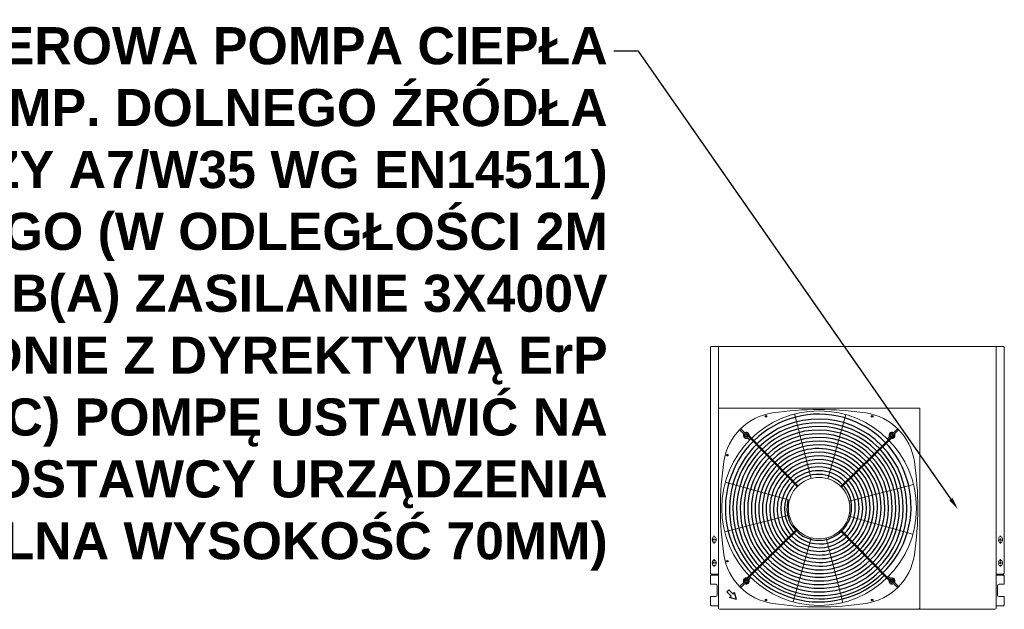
# Model space of a CAD drawing. Header units: millimetres. Extents: x -6697 to 21546, y -3389 to 18959.
# Tile 116 of 153: x 2631 to 2949, y 12874 to 13064. Entities that reach past the tile are written whole.
import ezdxf
from ezdxf import colors
from ezdxf.entities.mleader import LeaderData, LeaderLine
from ezdxf.enums import TextEntityAlignment as Align
from ezdxf.math import Vec2, Vec3

# ---------------------------------------------------------------- set-up
doc = ezdxf.new("R2010")
doc.units = ezdxf.units.MM
doc.linetypes.add('DASHDOT', pattern=[1, 0.5, -0.25, 0, -0.25])
for name, color, linetype in [('CP_AXIS', 143, 'DASHDOT'), ('CP_DETAL', 33, 'Continuous'), ('opisy', 7, 'Continuous')]:
    doc.layers.add(name, color=color, linetype=linetype)
doc.layers.add('sciany_wew', color=7, linetype='Continuous', lineweight=18)
doc.styles.add('CP_ATTR', font='ROMANS.SHX')
doc.styles.get("Standard").update_dxf_attribs({"font": 'arial.ttf'})

# ---------------------------------------------------------------- blocks, each defined once
blk = doc.blocks.new('KLIMA JEDNOSTKA ZEW')
for p, q in [((-47.2, 0), (-47.5, -0.3)), ((47.2, 0), (-47.2, 0)), ((-44.85, -20), (-44.85, 0)), ((44.85, -20), (44.85, 0)), ((47.2, 0), (47.5, -0.3)), ((-47.5, -0.3), (-47.5, -73.31)), ((47.5, -0.3), (47.5, -73.31)), ((-44.85, -20), (20.15, -20)), ((-44.85, -20), (-44.85, -84.6)), ((-14.95, -42.71), (-20.26, -21.86)), ((-9.52, -42.77), (-3.69, -22.06)), ((20.15, -20), (20.15, -84.6)), ((44.85, -20), (44.85, -84.6)), ((-35.71, -28.58), (-34.43, -29.89)), ((-35.5, -28.37), (-34.21, -29.68)), ((-34.43, -29.89), (-19.4, -45.29)), ((-34.21, -29.68), (-19.18, -45.08)), ((10.06, -30.23), (-5.34, -45.25)), ((10.27, -30.44), (-5.13, -45.47)), ((11.37, -28.94), (10.06, -30.23)), ((11.58, -29.15), (10.27, -30.44)), ((-21.96, -49.76), (-42.67, -43.93)), ((-2.68, -49.99), (18.17, -44.68)), ((-22.02, -54.61), (-42.87, -59.93)), ((-2.74, -54.85), (17.97, -60.67)), ((-34.97, -74.16), (-19.57, -59.14)), ((-34.76, -74.38), (-19.36, -59.35)), ((9.51, -74.92), (-5.52, -59.52)), ((-4.97, -59.65), (-5.3, -59.31)), ((-5.3, -59.31), (9.73, -74.71)), ((-46.86, -62.1), (-46.86, -62.9)), ((-45.66, -62.9), (-45.66, -62.1)), ((-14.9, -61.91), (-20.72, -82.62)), ((-10.04, -61.97), (-4.72, -82.82)), ((46.86, -62.1), (46.86, -62.9)), ((-46.86, -69.6), (-46.86, -70.4)), ((-45.66, -70.4), (-45.66, -69.6)), ((46.86, -69.6), (46.86, -70.4)), ((-47.2, -73.61), (-47.5, -73.31)), ((-47.5, -74.21), (-47.2, -73.91)), ((-47.5, -74.21), (-47.5, -76.89)), ((-47.2, -73.61), (-44.85, -73.61)), ((-47.2, -73.91), (-44.85, -73.91)), ((-36.28, -75.45), (-34.97, -74.16)), ((-36.07, -75.66), (-34.76, -74.38)), ((8.56, -73.51), (8.41, -73.36)), ((8.63, -74.01), (8.48, -73.86)), ((8.84, -73.8), (8.7, -73.65)), ((8.91, -74.3), (8.77, -74.15)), ((9.13, -74.1), (8.98, -73.95)), ((9.3, -74.7), (9.05, -74.45)), ((9.52, -74.5), (9.27, -74.24)), ((10.8, -76.23), (9.51, -74.92)), ((11.01, -76.03), (9.73, -74.71)), ((47.2, -73.61), (44.85, -73.61)), ((47.2, -73.91), (44.85, -73.91)), ((47.2, -73.61), (47.5, -73.31)), ((47.5, -74.21), (47.2, -73.91)), ((47.5, -74.21), (47.5, -76.89)), ((-47.5, -76.89), (-45.78, -76.89)), ((-45.29, -77.39), (-45.29, -80.37)), ((45.29, -77.39), (45.29, -80.37)), ((47.5, -76.89), (45.78, -76.89)), ((-47.5, -80.87), (-45.78, -80.87)), ((-47.5, -80.87), (-47.5, -83.55)), ((47.5, -80.87), (45.78, -80.87)), ((47.5, -80.87), (47.5, -83.55)), ((-47.5, -83.55), (-47.2, -83.85)), ((-47.2, -83.85), (-44.85, -83.85)), ((-44.45, -85), (19.75, -85)), ((-19.75, -85), (44.45, -85)), ((47.2, -83.85), (44.85, -83.85)), ((47.5, -83.55), (47.2, -83.85))]:
    blk.add_line(p, q)
for centre, radius in [((-12.35, -52.3), 31.46), ((-35.92, -28.78), 0.298), ((11.17, -28.73), 0.298), ((-12.35, -52.3), 9.94), ((-35.87, -75.88), 0.298), ((11.22, -75.82), 0.298)]:
    blk.add_circle(centre, radius)
for centre, radius, start, end in [((-24.66, -39.99), 18.69, 98.4097, 171.5903), ((-12.35, -123.28), 102.88, 81.5903, 98.4097), ((-0.04, -39.99), 18.69, 8.4097, 81.5903), ((-35.92, -28.78), 0.596, 44.3, 342.5079), ((11.17, -28.73), 0.596, 314.3, 252.5079), ((58.63, -52.3), 102.88, 171.5903, 188.4097), ((-83.33, -52.3), 102.88, 351.5903, 8.4097), ((-46.26, -62.1), 0.596, 0, 180), ((-46.26, -62.9), 0.596, 180, 0), ((46.26, -62.1), 0.596, 0, 180), ((46.26, -62.9), 0.596, 180, 0), ((-46.26, -69.6), 0.596, 0, 180), ((-24.66, -64.61), 18.69, 188.4097, 261.5903), ((-0.04, -64.61), 18.69, 278.4097, 351.5903), ((46.26, -69.6), 0.596, 0, 180), ((-46.26, -70.4), 0.596, 180, 0), ((46.26, -70.4), 0.596, 180, 0), ((-35.87, -75.88), 0.596, 134.3, 72.5079), ((11.22, -75.82), 0.596, 224.3, 162.5079), ((-45.78, -77.39), 0.497, 0, 90), ((45.78, -77.39), 0.497, 90, 180), ((-45.78, -80.37), 0.497, 270, 0), ((45.78, -80.37), 0.497, 180, 270), ((-44.45, -84.6), 0.398, 180, 270), ((-12.35, 18.67), 102.88, 261.5903, 278.4097), ((19.75, -84.6), 0.398, 270, 0), ((44.45, -84.6), 0.398, 270, 0)]:
    blk.add_arc(centre, radius, start, end)
at = {"layer": 'CP_AXIS'}
for p, q in [((-45.49, -62.5), (-47.01, -62.5)), ((-46.26, -63.68), (-46.26, -61.29)), ((45.49, -62.5), (47.01, -62.5)), ((46.26, -63.68), (46.26, -61.29)), ((-45.49, -70), (-47.01, -70)), ((-46.26, -71.18), (-46.26, -68.79)), ((45.49, -70), (47.01, -70)), ((46.26, -71.18), (46.26, -68.79))]:
    blk.add_line(p, q, dxfattribs=at)
at = {"layer": 'CP_DETAL'}
for p, q in [((-37.93, -27.11), (-37.93, -26.83)), ((-37.93, -27.11), (-36.73, -28.31)), ((-37.54, -26.72), (-37.82, -26.72)), ((-37.54, -26.72), (-36.34, -27.93)), ((12.84, -26.72), (11.64, -27.93)), ((13.23, -27.11), (12.03, -28.31)), ((13.12, -26.72), (12.84, -26.72)), ((13.23, -27.11), (13.23, -26.83)), ((-35.45, -29.59), (-34.79, -30.25)), ((10.36, -29.2), (9.7, -29.87)), ((-37.93, -77.49), (-36.73, -76.29)), ((-35.06, -75.4), (-34.4, -74.74)), ((10.75, -75.01), (10.09, -74.35)), ((13.23, -77.49), (12.03, -76.29)), ((-41.52, -78.66), (-42.22, -79.36)), ((-40.81, -80.76), (-42.22, -79.36)), ((-40.11, -80.06), (-41.52, -78.66)), ((-37.93, -77.49), (-37.93, -77.78)), ((-37.54, -77.88), (-37.82, -77.88)), ((-37.54, -77.88), (-36.34, -76.68)), ((12.84, -77.88), (11.64, -76.68)), ((13.12, -77.88), (12.84, -77.88)), ((13.23, -77.77), (13.23, -77.49)), ((-41.27, -81.22), (-40.81, -80.76)), ((-39.06, -81.82), (-41.27, -81.22)), ((-40.11, -80.06), (-39.65, -79.6)), ((-39.06, -81.82), (-39.65, -79.6))]:
    blk.add_line(p, q, dxfattribs=at)
for centre in [(-29.49, -22.61), (4.79, -22.61), (-42.05, -35.16), (-42.05, -69.45), (-29.49, -82), (4.79, -82)]:
    blk.add_circle(centre, 0.248, dxfattribs=at)
for centre, radius, start, end in [((-12.48, -51.77), 29.85, 313.7645, 134.5491), ((-12.56, -52.09), 28.6, 314.3, 134.3), ((-12.56, -52.09), 27.41, 314.3, 134.3), ((-35.89, -28.76), 0.944, 151.8265, 298.1735), ((-35.89, -28.76), 0.944, 350.3648, 118.1735), ((-12.56, -52.09), 26.22, 314.3, 134.3), ((-12.56, -52.09), 25.03, 314.3, 134.3), ((-12.56, -52.09), 23.83, 314.3, 134.3), ((11.19, -28.76), 0.944, 61.8265, 208.1736), ((11.19, -28.76), 0.944, 260.3648, 28.1735), ((-12.35, -52.3), 30.31, 134.018, 314.5813), ((-12.18, -52.47), 29.14, 134.3, 314.3), ((-12.56, -52.09), 22.64, 314.3, 134.3), ((-12.56, -52.09), 21.45, 314.3, 134.3), ((-12.2, -52.57), 28.01, 134.1413, 314.6743), ((-12.2, -52.57), 26.82, 134.1413, 314.6743), ((-12.2, -52.57), 25.62, 134.134, 314.6743), ((-12.56, -52.09), 20.26, 314.3, 134.3), ((-12.56, -52.09), 19.06, 314.3, 134.7481), ((-12.56, -52.09), 17.87, 314.3, 134.3), ((-12.2, -52.57), 24.43, 134.1259, 314.6743), ((-12.2, -52.57), 23.24, 134.117, 314.6743), ((-12.2, -52.57), 22.04, 134.1071, 314.6743), ((-12.2, -52.57), 20.85, 134.0962, 314.6743), ((-12.56, -52.09), 16.68, 314.3, 134.3), ((-12.56, -52.09), 15.48, 314.3, 134.3), ((-12.56, -52.09), 14.29, 314.3, 134.3), ((-12.2, -52.57), 19.66, 134.5172, 314.6743), ((-12.2, -52.57), 18.47, 134.07, 314.6743), ((-12.2, -52.57), 17.27, 134.0542, 314.6743), ((-12.2, -52.57), 16.08, 134.0361, 314.6743), ((-12.56, -52.09), 13.1, 314.3, 134.3), ((-12.56, -52.09), 11.91, 314.3, 134.3), ((-12.2, -52.57), 14.89, 134.015, 314.6743), ((-12.2, -52.57), 13.7, 133.9904, 314.6743), ((-12.2, -52.57), 12.5, 133.9611, 314.6743), ((-12.2, -52.57), 11.31, 133.9224, 314.6743), ((-12.56, -52.09), 10.71, 314.3, 134.3), ((-12.35, -52.3), 10.42, 165.1201, 314.3), ((-35.89, -75.84), 0.944, 80.3648, 208.1736), ((-35.89, -75.84), 0.944, 241.8265, 28.1735), ((11.19, -75.84), 0.944, 170.3648, 298.1735), ((11.19, -75.84), 0.944, 331.8265, 118.1735)]:
    blk.add_arc(centre, radius, start, end, dxfattribs=at)
at = {"linetype": 'ByBlock', "style": 'CP_ATTR', "flags": 9}
for tag in ['MAX_LEN_HIGHT_PIPE', 'CONNECTION_TYPE', 'DIAMETR_PIPE_FL_GAS', 'MEDIUM_COOL_VOLUME', 'TEMP_OUTDOOR_HEAT', 'TEMP_OUTDOOR_COOL', 'FAN_TYPE', 'ACOUSTICS_L_DB', 'ACOUSTICS_M_DB', 'ACOUSTICS_H_DB', 'ROOM_AIR_L', 'ROOM_AIR_M', 'ROOM_AIR_H', 'FAN_SPEED_L_MIN', 'FAN_SPEED_M_MIN', 'FAN_SPEED_H_MIN', 'START_A', 'EER_HEAT', 'EER_COOL', 'POWER_HEAT_KW', 'POWER_COOL_KW', 'RUN_HEAT_A', 'RUN_COOL_A', 'CAPACITY_HEAT_BTU', 'CAPACITY_HEAT_KW', 'CAPACITY_COOL_BTU', 'CAPACITY_COOL_KW', 'OTHER', 'TEMPERATURE', 'PN', 'DN', 'FLOW', 'POWER', 'VOLTAGE', 'CHARACTER', 'PRODUCER', 'ORDER-NO', 'PRODUCT-TYPE', 'ARTICLE', 'GROUP', 'NUMBER', 'NAME']:
    blk.add_attdef(tag, text='', height=0.000005, rotation=90, dxfattribs=at).set_placement((-47.5, -20.01), align=Align.MIDDLE_LEFT)

msp = doc.modelspace()

# ---------------------------------------------------------------- block references
at = {"layer": 'sciany_wew'}
msp.add_blockref('KLIMA JEDNOSTKA ZEW', (2901.99, 12958.59), dxfattribs=at)

# ---------------------------------------------------------------- leaders
at = {"layer": 'opisy'}
ml = msp.add_multileader_mtext('Standard', dxfattribs=at)
ml.set_content('{\\fArial|b1|i0|c238|p34;INWERTEROWA POMPA CIEPŁA\\PO MOCY GRZEWCZEJ MIN. 9KW TEMP. DOLNEGO ŹRÓDŁA -25%%DC COP 4,8 (PRZY A7/W35 WG EN14511)\\PPOZIOM CIŚNIENIA AKUSTYCZNEGO (W ODLEGŁOŚCI 2M WG EN 11203) NIE WIĘCEJ NIŻ 39dB(A) ZASILANIE 3X400V KLASA ENERGETYCZNA A++ (ZGODNIE Z DYREKTYWĄ ErP PRZY TEMP. ZASILANIA 55%%DC) POMPĘ USTAWIĆ NA FUNDAMENCIE WG ZALECEŃ DOSTAWCY URZĄDZENIA (MINIMALNA WYSOKOŚĆ 70MM)}', color=256)
ml.set_leader_properties()
ml.build(insert=Vec2(0, 0))
ctx = ml.context
ctx.base_point, ctx.char_height, ctx.plane_origin = Vec3(2336.06, 13054.02), 12, Vec3(2616.6, 13311.98)
ctx.text_align_type = 2
notes = []
notes.append((ctx, [(1, (1, 1, 0), (2831.3, 13054.02), (-1, 0), 8, [(0, [(2934.49, 12905.98)], 0, [])])]))
ctx.mtext.insert, ctx.mtext.width, ctx.mtext.alignment, ctx.mtext.flow_direction = Vec3(2821.3, 13061.78), 490.5894, 3, 5
for ctx, leaders in notes:
    for number, flags, end, landing, length, lines in leaders:
        leader = LeaderData()
        leader.index, (leader.has_last_leader_line, leader.has_dogleg_vector, leader.attachment_direction) = number, flags
        leader.last_leader_point, leader.dogleg_vector, leader.dogleg_length = Vec3(end), Vec3(landing), length
        for number, points, colour, breaks in lines:
            line = LeaderLine()
            line.index, line.vertices, line.color, line.breaks = number, Vec3.list(points), colors.encode_raw_color(colour), breaks
            leader.lines.append(line)
        ctx.leaders.append(leader)

doc.saveas('drawing.dxf')
